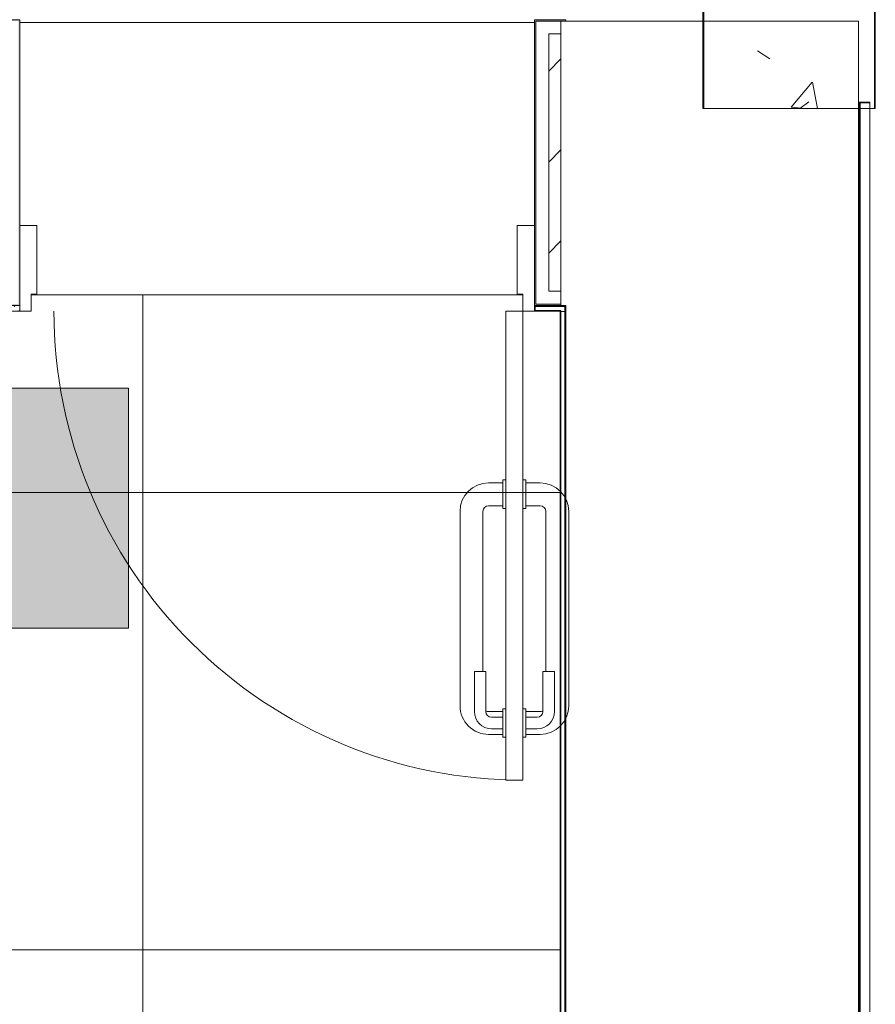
# Model space of a CAD drawing. Header units: metres. Extents: x 1.7 to 42.3, y -72.9 to -47.6.
# Tile 209 of 216: x 33.7 to 35.2, y -56.1 to -54.3. Entities that reach past the tile are written whole.
import ezdxf

# ---------------------------------------------------------------- set-up
doc = ezdxf.new("R2010")
doc.units = ezdxf.units.M
for name, color, linetype, lineweight in [('A-COLS', 7, 'Continuous', 18), ('A-DOOR', 7, 'Continuous', 18), ('A-FLOR', 7, 'Continuous', 18), ('A-FLOR-PATT', 7, 'Continuous', 18), ('A-WALL', 7, 'Continuous', 18), ('A-WALL-PATT', 7, 'Continuous', 18), ('S-COLS', 7, 'Continuous', 18)]:
    doc.layers.add(name, color=color, linetype=linetype, lineweight=lineweight)
doc.layers.add('M-EQPM-IDEN', color=1, linetype='Continuous', lineweight=9, true_color=0xff0000)
pattern_1 = [(50, (21.555, -62.9), (0.546555, -0.047815), [0.05715, -0.62865]), (355, (21.555, -62.9), (-0.105728, 0.573166), [0.04572, -0.50292]), (100.451, (21.601, -62.904), (0.440828, 0.525349), [0.04857, -0.53427]), (46.184, (21.555, -62.748), (0.813237, -0.12613), [0.08573, -0.94298]), (96.636, (21.623, -62.758), (0.712212, 0.742287), [0.07286, -0.80141]), (351.184, (21.555, -62.748), (0.712217, 0.742274), [0.06858, -0.75438]), (21, (21.631, -62.786), (0.454846, -0.306795), [0.05715, -0.62865]), (326, (21.631, -62.786), (0.185405, 0.55256), [0.04572, -0.50292]), (71.451, (21.669, -62.811), (0.640251, 0.245763), [0.04857, -0.53427]), (37.5, (21.555, -62.9), (0.009261, 0.2536672), [0.02515, -0.47168, 0.02515, -0.48539, -0.50482]), (37.5, (21.555, -62.9), (0.009261, 0.2536672), [-1.007, 0.02515, -0.47968]), (7.5, (21.555, -62.9), (0.200456, 0.300546), [0.02515, -0.26594, 0.02515, -0.46025, -0.1924]), (7.5, (21.555, -62.9), (0.200456, 0.300546), [-0.77648, 0.02515, -0.16726]), (327.5, (21.385, -62.9), (0.4067682, -0.0171882), [0.02515, -0.16535, 0.02515, -0.56921, -0.78867]), (327.5, (21.385, -62.9), (0.4067682, -0.0171882), [-0.78486, 0.02515, -0.76352]), (317.5, (21.309, -62.9), (0.444383, 0.0762794), [0.02515, -0.2225, 0.02515, -0.36957, -0.56007]), (317.5, (21.309, -62.9), (0.444383, 0.0762794), [-0.64237, 0.02515, -0.53492])]
pattern_2 = [(45, (21.555, -62.9), (-0.0795495, 0.0795495), []), (135, (21.555, -62.9), (-0.0795495, -0.0795495), [])]

# ---------------------------------------------------------------- blocks, each defined once
blk = doc.blocks.new('Paredes 15 - Paredes 6-6874455-2PAV - FRIGORÍFICA')
at = {"layer": 'A-WALL', "color": 253, "true_color": 0xaaaaaa}
for p, q in [((34.6671, -54.3441), (34.6587, -54.3441)), ((34.6587, -54.3441), (34.6587, -54.3666)), ((35.179, -54.3441), (34.6671, -54.3441)), ((35.179, -57.5855), (35.179, -54.3441)), ((34.6587, -54.3666), (34.6587, -54.8166)), ((34.6587, -54.8166), (34.6587, -54.8391)), ((34.6587, -54.8391), (34.6587, -54.8416)), ((34.6587, -54.8416), (34.6673, -54.8416)), ((34.6673, -54.8416), (34.6673, -54.8431)), ((34.6673, -54.8431), (34.6673, -54.8516)), ((34.6587, -54.8516), (34.6587, -54.8503)), ((34.6588, -54.8516), (34.6587, -54.8516)), ((34.6587, -54.8516), (34.6587, -57.678)), ((34.6673, -54.8516), (34.6588, -54.8516))]:
    blk.add_line(p, q, dxfattribs=at)
blk = doc.blocks.new('Porta banheiros - P4- BANHEIROS madeira-7981830-2PAV - FRIGORÍFICA')
at = {"layer": 'A-DOOR', "color": 253, "true_color": 0xaaaaaa}
for p, q in [((-0.4, 0.825), (-0.43, 0.825)), ((-0.43, 0.825), (-0.43, 0.005)), ((-0.4, 0.005), (-0.4, 0.825)), ((-0.435, 0.745), (-0.46, 0.745)), ((-0.43, 0.75), (-0.435, 0.75)), ((-0.435, 0.75), (-0.435, 0.7)), ((-0.4, 0.75), (-0.395, 0.75)), ((-0.395, 0.75), (-0.395, 0.7)), ((-0.395, 0.745), (-0.37, 0.745)), ((-0.455, 0.735), (-0.435, 0.735)), ((-0.375, 0.735), (-0.395, 0.735)), ((-0.435, 0.715), (-0.455, 0.715)), ((-0.395, 0.715), (-0.375, 0.715)), ((-0.51, 0.695), (-0.51, 0.355)), ((-0.485, 0.635), (-0.485, 0.705)), ((-0.465, 0.705), (-0.465, 0.635)), ((-0.46, 0.705), (-0.435, 0.705)), ((-0.435, 0.7), (-0.43, 0.7)), ((-0.395, 0.7), (-0.4, 0.7)), ((-0.37, 0.705), (-0.395, 0.705)), ((-0.365, 0.705), (-0.365, 0.635)), ((-0.345, 0.635), (-0.345, 0.705)), ((-0.32, 0.695), (-0.32, 0.355)), ((-0.465, 0.635), (-0.485, 0.635)), ((-0.47, 0.355), (-0.47, 0.635)), ((-0.365, 0.635), (-0.345, 0.635)), ((-0.36, 0.355), (-0.36, 0.635)), ((-0.435, 0.345), (-0.46, 0.345)), ((-0.43, 0.35), (-0.435, 0.35)), ((-0.435, 0.35), (-0.435, 0.3)), ((-0.4, 0.35), (-0.395, 0.35)), ((-0.395, 0.35), (-0.395, 0.3)), ((-0.395, 0.345), (-0.37, 0.345)), ((-0.46, 0.305), (-0.435, 0.305)), ((-0.435, 0.3), (-0.43, 0.3)), ((-0.395, 0.3), (-0.4, 0.3)), ((-0.37, 0.305), (-0.395, 0.305)), ((-0.45, 0.005), (-0.43, 0.005)), ((-0.45, -0.145), (-0.45, 0.005)), ((-0.43, 0.005), (-0.4, 0.005)), ((-0.43, 0.005), (-0.43, -0.025)), ((0.43, 0.005), (0.45, 0.005)), ((0.43, -0.025), (0.43, 0.005)), ((0.45, 0.005), (0.45, -0.145)), ((-0.43, -0.025), (-0.42, -0.025)), ((-0.42, -0.025), (-0.42, -0.145)), ((0.42, -0.145), (0.42, -0.025)), ((0.42, -0.025), (0.43, -0.025)), ((-0.42, -0.145), (-0.45, -0.145)), ((0.45, -0.145), (0.42, -0.145))]:
    blk.add_line(p, q, dxfattribs=at)
for centre, radius, start, end in [((-0.43, 0.005), 0.82, 360, 90), ((-0.46, 0.695), 0.05, 90, 180), ((-0.37, 0.695), 0.05, 360, 90), ((-0.455, 0.705), 0.03, 90, 180), ((-0.375, 0.705), 0.03, 0, 90), ((-0.455, 0.705), 0.01, 90, 180), ((-0.375, 0.705), 0.01, 0, 90), ((-0.46, 0.695), 0.01, 90, 120), ((-0.37, 0.695), 0.01, 60, 90), ((-0.46, 0.355), 0.05, 180, 270), ((-0.46, 0.355), 0.01, 180, 270), ((-0.37, 0.355), 0.05, 270, 360), ((-0.37, 0.355), 0.01, 270, 360)]:
    blk.add_arc(centre, radius, start, end, dxfattribs=at)
blk = doc.blocks.new('4 GRE - ESCOLA DE CINEMA E AUDIOVISUAL CINE REX R07_rvt-1-2PAV - FRIGORÍFICA')
at = {"layer": 'A-FLOR-PATT', "true_color": 0xcbcbcb}
h = blk.add_hatch(dxfattribs=at)
h.set_pattern_fill('FP_10', color=9, style=0, pattern_type=2)
h.set_pattern_definition([(270, (33.927, -189.569), (0.8, 5e-17), []), (0, (33.927, -189.569), (0, 0.8), [])])
h.paths.add_polyline_path([(34.6573, -57.7415), (34.6587, -57.7415), (34.6587, -57.74), (34.6573, -57.7401)])
h.paths.add_polyline_path([(34.6587, -57.733), (34.6587, -57.7329), (34.6573, -57.7315), (34.6573, -57.733)])
h.paths.add_polyline_path([(34.6573, -54.8515), (34.6587, -54.8515), (34.6586, -54.8503)])
h.paths.add_polyline_path([(34.6573, -57.7315), (34.6568, -54.8515), (34.5923, -54.8515), (34.5923, -54.8227), (33.7323, -54.8227), (33.7323, -54.8515), (33.129, -54.8515), (33.129, -54.954), (33.139, -54.9549), (33.1395, -54.9615), (33.5874, -54.9621), (33.611, -54.9668), (33.6282, -54.9775), (33.6356, -54.9844), (33.6416, -54.9932), (33.6489, -55.0053), (33.654, -55.0311), (33.6534, -55.6154), (33.6488, -55.6361), (33.6353, -55.6552), (33.62, -55.6653), (33.6161, -55.6673), (33.6059, -55.6693), (33.5948, -55.6715), (33.2268, -55.6715), (33.2259, -55.674), (33.149, -55.674), (33.149, -55.6885), (33.129, -55.6885), (33.129, -56.4039), (33.1302, -56.395), (33.1337, -56.3866), (33.1392, -56.3794), (33.1464, -56.3739), (33.1547, -56.3704), (33.1637, -56.3692), (33.2301, -56.3692), (33.242, -56.3705), (33.2533, -56.3744), (33.2634, -56.3807), (33.2719, -56.3891), (33.2785, -56.3997), (33.2824, -56.4104), (33.285, -56.425), (33.4757, -56.3844), (33.5001, -56.3807), (33.5646, -56.379), (33.6285, -56.388), (33.6908, -56.4078), (33.7051, -56.4164), (33.7184, -56.428), (33.7297, -56.4416), (33.736, -56.4479), (33.7538, -56.4774), (33.7638, -56.5103), (33.7675, -56.5383), (33.7689, -56.5665), (33.7662, -56.605), (33.7638, -56.6228), (33.7538, -56.6557), (33.736, -56.6852), (33.7069, -56.7142), (33.69, -56.7246), (33.6771, -56.7287), (33.6427, -56.7407), (33.5982, -56.7486), (33.591, -56.7493), (33.5646, -56.753), (33.5, -56.7513), (33.4806, -56.749), (33.4738, -56.7484), (33.3102, -56.7125), (33.2848, -56.707), (33.2816, -56.7249), (33.2761, -56.7376), (33.2675, -56.7484), (33.2565, -56.7567), (33.2437, -56.762), (33.23, -56.7637), (33.1637, -56.7637), (33.1547, -56.7625), (33.1464, -56.7591), (33.1392, -56.7535), (33.1337, -56.7463), (33.1302, -56.738), (33.129, -56.729), (33.129, -56.7939), (33.2208, -56.8002), (33.3259, -56.8209), (33.4182, -56.8502), (33.5111, -56.8925), (33.6017, -56.9482), (33.6785, -57.0084), (33.7507, -57.0805), (33.8138, -57.1607), (33.8669, -57.2477), (33.9093, -57.3405), (33.9403, -57.4377), (33.9596, -57.5379), (33.9668, -57.6396), (33.9623, -57.7315), (34.6526, -57.7315)])
h.paths.add_polyline_path([(33.3683, -55.6365), (33.5948, -55.6365), (33.6079, -55.6324), (33.6161, -55.6232), (33.619, -55.6124), (33.619, -55.0311), (33.6136, -55.0131), (33.6014, -55.0011), (33.5815, -54.9965), (33.139, -54.9967), (33.139, -55.004), (33.129, -55.004), (33.129, -55.0829), (33.1301, -55.0758), (33.1328, -55.0692), (33.137, -55.0634), (33.1441, -55.0578), (33.1489, -55.0553), (33.1739, -55.0503), (33.2434, -55.0399), (33.2969, -55.0367), (33.3628, -55.0387), (33.4285, -55.0449), (33.4605, -55.0526), (33.4902, -55.0669), (33.5161, -55.0873), (33.537, -55.1128), (33.5482, -55.133), (33.5562, -55.1547), (33.5729, -55.2348), (33.5778, -55.3211), (33.5729, -55.3983), (33.5562, -55.4784), (33.5482, -55.5001), (33.537, -55.5203), (33.5161, -55.5458), (33.4902, -55.5662), (33.4605, -55.5805), (33.4285, -55.5882), (33.3628, -55.5944), (33.2969, -55.5964), (33.2434, -55.5932), (33.1695, -55.5821), (33.1464, -55.5765), (33.1425, -55.5744), (33.137, -55.5697), (33.1328, -55.5639), (33.1301, -55.5572), (33.129, -55.5501), (33.129, -55.6288), (33.139, -55.6297), (33.139, -55.6363), (33.3674, -55.6363)])
h.paths.add_polyline_path([(33.2046, -55.3012), (33.2008, -55.2996), (33.1959, -55.2991), (33.1895, -55.3005), (33.1921, -55.2996), (33.1963, -55.2991), (33.2008, -55.2997), (33.2045, -55.3012)])
at = {"layer": 'A-WALL-PATT', "true_color": 0xd4d4d4}
h = blk.add_hatch(dxfattribs=at)
h.set_pattern_fill('FP_1', color=254, style=0, pattern_type=2)
h.set_pattern_definition(pattern_1)
h.paths.add_polyline_path([(33.7098, -54.5915), (33.7123, -54.5915), (33.7123, -54.3415), (32.5098, -54.3415), (32.5098, -54.344), (33.7098, -54.344), (33.7098, -54.4354)])
h.paths.add_polyline_path([(34.6148, -54.5915), (34.6148, -54.344), (34.6671, -54.3441), (34.6671, -54.3415), (34.6123, -54.3415), (34.6123, -54.5915)])
h.paths.add_polyline_path([(31.8695, -54.344), (32.3648, -54.344), (32.3648, -54.3415), (21.406, -54.3415), (21.406, -54.344), (26.6519, -54.344)])
h.paths.add_polyline_path([(21.2485, -54.344), (21.2485, -54.3415), (19.056, -54.3415), (19.056, -54.344), (21.1082, -54.344)])
h.paths.add_polyline_path([(21.257, -54.344), (21.261, -54.344), (21.261, -54.3415), (21.257, -54.3415)])
h.paths.add_polyline_path([(18.911, -54.344), (18.911, -54.3415), (11.9396, -54.3415), (11.9396, -54.344), (18.8256, -54.344)])
h.paths.add_polyline_path([(11.7396, -54.344), (11.7396, -54.3415), (11.3998, -54.3415), (11.3998, -54.344), (11.6514, -54.344)])
h.paths.add_polyline_path([(9.7973, -54.344), (9.7998, -54.344), (9.7998, -54.3415), (9.7973, -54.3415)])
h.paths.add_polyline_path([(9.0426, -54.344), (9.6523, -54.344), (9.6523, -54.3415), (5.5173, -54.3415), (5.5173, -54.344), (8.3904, -54.344)])
h = blk.add_hatch(dxfattribs=at)
h.set_pattern_fill('FP_2', color=254, style=0, pattern_type=2)
h.set_pattern_definition([(45, (21.555, -62.9), (-0.0795495, 0.0795495), [])])
h.paths.add_polyline_path([(34.6414, -54.8165), (34.6587, -54.8165), (34.6587, -54.3665), (34.6373, -54.3665), (34.6373, -54.8165)])
h.paths.add_polyline_path([(32.8478, -54.8165), (33.6873, -54.8165), (33.6873, -54.3665), (11.9396, -54.3665), (11.9396, -54.4969), (11.7396, -54.4969), (11.7396, -54.3665), (11.3998, -54.3665), (11.3998, -54.8165), (11.434, -54.8165), (11.434, -54.5715), (11.534, -54.5715), (11.534, -54.8165), (12.4365, -54.8165), (12.4355, -54.8148), (12.6087, -54.8148), (12.6087, -54.8165), (32.674, -54.8165)])
h.paths.add_polyline_path([(9.7657, -54.8165), (9.7998, -54.8165), (9.7998, -54.3665), (5.5173, -54.3665), (5.5173, -54.8165), (9.6948, -54.8165)])
h = blk.add_hatch(dxfattribs=at)
h.set_pattern_fill('FP_1', color=254, style=0, pattern_type=2)
h.set_pattern_definition(pattern_1)
h.paths.add_polyline_path([(34.6123, -54.8415), (34.6587, -54.8415), (34.6587, -54.839), (34.6148, -54.839), (34.6148, -54.5915), (34.6123, -54.5915), (34.6123, -54.8215)])
h.paths.add_polyline_path([(33.5, -54.8415), (33.7123, -54.8415), (33.7123, -54.5915), (33.7098, -54.5915), (33.7098, -54.839), (33.129, -54.839), (33.129, -54.8415), (33.1739, -54.8415)])
h.paths.add_polyline_path([(32.5217, -54.8415), (32.6515, -54.8415), (32.6515, -54.839), (29.4492, -54.8395), (29.4492, -54.8415), (31.8695, -54.8415)])
h.paths.add_polyline_path([(33.1205, -54.8415), (33.1205, -54.839), (33.1165, -54.839), (33.1165, -54.8415), (33.119, -54.8415)])
h.paths.add_polyline_path([(29.3228, -54.8415), (29.3228, -54.839), (26.3937, -54.839), (26.3937, -54.8415), (26.6519, -54.8415)])
h.paths.add_polyline_path([(26.2673, -54.8415), (26.2673, -54.839), (22.5437, -54.839), (22.5437, -54.8415)])
h.paths.add_polyline_path([(22.4173, -54.8415), (22.4173, -54.839), (19.0149, -54.839), (19.0149, -54.8415), (21.4343, -54.8415)])
h.paths.add_polyline_path([(18.8885, -54.8415), (18.8885, -54.839), (15.5137, -54.839), (15.5137, -54.8415), (18.8256, -54.8415)])
h.paths.add_polyline_path([(14.5863, -54.8415), (14.6015, -54.8415), (14.6015, -54.839), (12.5945, -54.8394), (12.5932, -54.8415), (14.2602, -54.8415)])
h.paths.add_polyline_path([(14.749, -54.8415), (15.3873, -54.8415), (15.3873, -54.839), (14.7465, -54.839), (14.7465, -54.8415)])
h.paths.add_polyline_path([(12.224, -54.8415), (12.224, -54.839), (11.559, -54.839), (11.559, -54.8415), (11.6514, -54.8415)])
h.paths.add_polyline_path([(12.294, -54.8415), (12.4509, -54.8415), (12.4494, -54.839), (12.294, -54.839)])
h.paths.add_polyline_path([(11.409, -54.8415), (11.409, -54.839), (11.3998, -54.839), (11.3998, -54.8415)])
h.paths.add_polyline_path([(9.7882, -54.8415), (9.7998, -54.8415), (9.7998, -54.839), (9.7882, -54.839)])
h.paths.add_polyline_path([(9.6407, -54.8415), (9.6432, -54.8415), (9.6432, -54.839), (5.5087, -54.839), (5.5087, -54.8415), (9.0426, -54.8415)])
at = {"layer": 'A-WALL-PATT', "true_color": 0xaaaaaa}
h = blk.add_hatch(dxfattribs=at)
h.set_pattern_fill('FP_22', color=253, style=0, pattern_type=2)
h.set_pattern_definition(pattern_2)
h.paths.add_polyline_path([(33.7108, -54.8465), (33.7123, -54.8465), (33.7123, -54.8415), (33.119, -54.8415), (33.119, -54.843), (33.7108, -54.843)])
h.paths.add_polyline_path([(34.6138, -54.8465), (34.6138, -54.843), (34.6658, -54.843), (34.6658, -54.8415), (34.6123, -54.8415), (34.6123, -54.8465)])
h = blk.add_hatch(dxfattribs=at)
h.set_pattern_fill('FP_22', color=253, style=0, pattern_type=2)
h.set_pattern_definition(pattern_2)
h.paths.add_polyline_path([(34.6671, -57.7415), (34.6673, -57.7415), (34.6673, -54.8515), (34.6658, -54.8515), (34.6658, -57.7415)])
h.paths.add_polyline_path([(34.6658, -54.85), (34.6673, -54.85), (34.6673, -54.843), (34.6658, -54.843)])
h = blk.add_hatch(dxfattribs=at)
h.set_pattern_fill('FP_22', color=253, style=0, pattern_type=2)
h.set_pattern_definition(pattern_2)
h.paths.add_polyline_path([(34.6123, -54.8515), (34.6573, -54.8515), (34.6588, -54.85), (34.6138, -54.85), (34.6138, -54.8465), (34.6123, -54.8465), (34.6123, -54.8503)])
h.paths.add_polyline_path([(33.5, -54.8515), (33.7123, -54.8515), (33.7123, -54.8465), (33.7108, -54.8465), (33.7108, -54.85), (33.1165, -54.8503), (33.1165, -54.8515), (33.337, -54.8515)])
h = blk.add_hatch(dxfattribs=at)
h.set_pattern_fill('FP_22', color=253, style=0, pattern_type=2)
h.set_pattern_definition(pattern_2)
h.paths.add_polyline_path([(34.6573, -57.744), (34.6588, -57.744), (34.6588, -57.7415), (34.6573, -57.7415)])
h.paths.add_polyline_path([(34.6588, -57.733), (34.6588, -54.8515), (34.6573, -54.8515), (34.6573, -57.7315)])
at = {"layer": 'S-COLS', "true_color": 0xaaaaaa}
h = blk.add_hatch(dxfattribs=at)
h.set_pattern_fill('FP_1', color=253, style=0, pattern_type=2)
h.set_pattern_definition(pattern_1)
h.paths.add_polyline_path([(34.9071, -54.4969), (35.2071, -54.4969), (35.2071, -54.2969), (34.9071, -54.2969)])
at = {"layer": 'A-FLOR', "color": 253, "true_color": 0xaaaaaa}
blk.add_line((34.5923, -54.8227), (33.7323, -54.8227), dxfattribs=at)
at = {"layer": 'A-WALL', "color": 253, "true_color": 0xaaaaaa}
for p, q in [((33.7123, -54.3415), (32.5123, -54.3415)), ((33.7123, -54.7015), (33.7123, -54.3415)), ((34.6671, -54.3415), (34.6123, -54.3415)), ((34.6123, -54.3415), (34.6123, -54.7015)), ((34.6148, -54.344), (34.6148, -54.5915)), ((34.6587, -54.344), (34.6148, -54.344)), ((34.6587, -54.3665), (34.6587, -54.3441)), ((34.6587, -54.3441), (34.6671, -54.3441)), ((34.6671, -54.3441), (34.6671, -54.3415)), ((34.6373, -54.3665), (34.6373, -54.5915)), ((34.6587, -54.3665), (34.6373, -54.3665)), ((34.6587, -54.5915), (34.6587, -54.3665)), ((35.1805, -54.4855), (35.179, -54.4855)), ((35.179, -54.4855), (35.179, -57.5655)), ((35.199, -54.4855), (35.1805, -54.4855)), ((35.199, -54.487), (35.1805, -54.487)), ((35.1805, -54.487), (35.1805, -57.5655)), ((35.182, -54.487), (35.182, -57.5655)), ((35.199, -54.487), (35.199, -54.4855)), ((35.199, -57.5655), (35.199, -54.487)), ((34.6148, -54.5915), (34.6148, -54.839)), ((34.6373, -54.5915), (34.6373, -54.8165)), ((34.6587, -54.8165), (34.6587, -54.5915)), ((34.6373, -54.8165), (34.6587, -54.8165)), ((34.6587, -54.839), (34.6587, -54.8165)), ((33.7123, -54.8415), (33.119, -54.8415)), ((33.129, -54.8415), (33.7123, -54.8415)), ((34.6123, -54.8415), (34.6587, -54.8415)), ((34.6587, -54.8415), (34.6123, -54.8415)), ((34.6138, -54.843), (34.6138, -54.8465)), ((34.6658, -54.843), (34.6138, -54.843)), ((34.6148, -54.839), (34.6587, -54.839)), ((34.6587, -54.8415), (34.6587, -54.839)), ((34.6658, -54.8415), (34.6587, -54.8415)), ((34.6673, -54.8415), (34.6658, -54.8415)), ((34.6673, -54.8415), (34.6658, -54.8415)), ((34.6658, -54.8415), (34.6658, -54.843)), ((34.6658, -54.843), (34.6673, -54.843)), ((34.6658, -54.843), (34.6658, -54.85)), ((34.6673, -54.843), (34.6673, -54.8415)), ((34.6673, -54.843), (34.6673, -54.8415)), ((33.119, -54.8515), (33.7123, -54.8515)), ((34.6123, -54.8515), (34.6573, -54.8515)), ((34.6138, -54.8465), (34.6138, -54.85)), ((34.6138, -54.85), (34.6588, -54.85)), ((34.6573, -54.8515), (34.6573, -57.7315)), ((34.6587, -54.8515), (34.6588, -54.8515)), ((34.6588, -54.85), (34.6588, -54.8515)), ((34.6588, -57.733), (34.6588, -54.8515)), ((34.6658, -54.85), (34.6658, -54.8515)), ((34.6658, -54.85), (34.6673, -54.85)), ((34.6658, -57.7415), (34.6658, -54.8515)), ((34.6673, -54.8515), (34.6673, -54.85)), ((34.6673, -57.7415), (34.6673, -54.8515))]:
    blk.add_line(p, q, dxfattribs=at)
at = {"layer": 'S-COLS', "color": 253, "true_color": 0xaaaaaa}
for p, q in [((34.9071, -54.2969), (34.9071, -54.4969)), ((35.2071, -54.4969), (35.2071, -54.2969)), ((34.9071, -54.4969), (35.2071, -54.4969))]:
    blk.add_line(p, q, dxfattribs=at)
at = {"layer": 'A-DOOR', "color": 253, "lineweight": 18, "true_color": 0xaaaaaa, "rotation": 180}
blk.add_blockref('Porta banheiros - P4- BANHEIROS madeira-7981830-2PAV - FRIGORÍFICA', (34.1623, -54.8465), dxfattribs=at)
at = {"layer": 'A-WALL', "color": 253, "lineweight": 18, "true_color": 0xaaaaaa}
blk.add_blockref('Paredes 15 - Paredes 6-6874455-2PAV - FRIGORÍFICA', (0, 0), dxfattribs=at)
blk = doc.blocks.new('Family - L207-299352-2PAV - FRIGORÍFICA')
at = {"layer": 'A-FLOR', "color": 253, "true_color": 0xaaaaaa}
blk.add_line((0.8262, -1.5753), (-0.0738, -1.5753), dxfattribs=at)
blk = doc.blocks.new('Family - P18-300012-2PAV - FRIGORÍFICA')
at = {"layer": 'S-COLS', "color": 253, "true_color": 0xaaaaaa}
for p, q in [((0.15, 0.1), (-0.15, 0.1)), ((-0.15, 0.1), (-0.15, -0.1)), ((0.15, -0.1), (0.15, 0.1)), ((-0.15, -0.1), (0.15, -0.1))]:
    blk.add_line(p, q, dxfattribs=at)
blk = doc.blocks.new('Family - P18-301600-2PAV - FRIGORÍFICA')
at = {"layer": 'S-COLS', "color": 253, "true_color": 0xaaaaaa}
for p, q in [((0.15, 0.1), (-0.15, 0.1)), ((-0.15, 0.1), (-0.15, -0.1)), ((0.15, -0.1), (0.15, 0.1)), ((-0.15, -0.1), (0.15, -0.1))]:
    blk.add_line(p, q, dxfattribs=at)
blk = doc.blocks.new('ESTRUTURAL CINE REX _011_IFC-1-2PAV - FRIGORÍFICA')
at = {"layer": 'A-COLS', "color": 253, "lineweight": 18, "true_color": 0xaaaaaa}
blk.add_blockref('Family - P18-301600-2PAV - FRIGORÍFICA', (35.0584, -54.3969), dxfattribs=at)
at = {"layer": 'A-FLOR', "color": 253, "lineweight": 18, "true_color": 0xaaaaaa}
blk.add_blockref('Family - L207-299352-2PAV - FRIGORÍFICA', (33.7861, -52.7709), dxfattribs=at)
at = {"layer": 'S-COLS', "color": 253, "lineweight": 18, "true_color": 0xaaaaaa}
blk.add_blockref('Family - P18-300012-2PAV - FRIGORÍFICA', (35.0584, -54.3969), dxfattribs=at)
blk = doc.blocks.new('M_Identificador de equipamento mecânico_BTS - Em caixas-817025-2PAV - FRIGORÍFICA')
at = {"layer": 'M-EQPM-IDEN', "true_color": 0xf5f5f5}
blk.add_hatch(color=7, dxfattribs=at).paths.add_polyline_path([(0.01, 0.0028), (0.01, -0.0028), (-0.01, -0.0028), (-0.01, 0.0028)])
at = {"layer": 'M-EQPM-IDEN'}
for p, q in [((0.01, 0.0028), (-0.01, 0.0028)), ((-0.01, 0.0028), (-0.01, -0.0028)), ((-0.01, 0.0028), (0.01, 0.0028)), ((-0.01, -0.0028), (-0.01, 0.0028)), ((0.01, -0.0028), (0.01, 0.0028)), ((0.01, 0.0028), (0.01, -0.0028)), ((-0.01, -0.0028), (0.01, -0.0028)), ((0.01, -0.0028), (-0.01, -0.0028))]:
    blk.add_line(p, q, dxfattribs=at)

msp = doc.modelspace()

# ---------------------------------------------------------------- block references
at = {"lineweight": 5}
for name in ['4 GRE - ESCOLA DE CINEMA E AUDIOVISUAL CINE REX R07_rvt-1-2PAV - FRIGORÍFICA', 'ESTRUTURAL CINE REX _011_IFC-1-2PAV - FRIGORÍFICA']:
    msp.add_blockref(name, (0, 0), dxfattribs=at)
at = {"layer": 'M-EQPM-IDEN', "xscale": 74.99999999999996, "yscale": 74.99999999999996, "zscale": 74.99999999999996}
msp.add_blockref('M_Identificador de equipamento mecânico_BTS - Em caixas-817025-2PAV - FRIGORÍFICA', (33.1524, -55.1959), dxfattribs=at)

doc.saveas('drawing.dxf')
